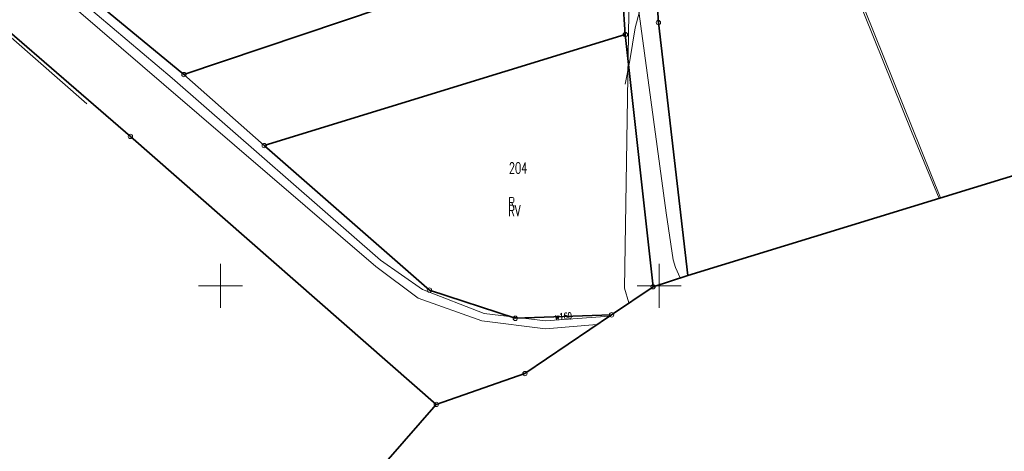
# Model space of a CAD drawing. Header units: metres. Extents: x 6496648 to 6497944, y 5962794 to 5963351.
# Tile 41 of 91: x 6497177 to 6497289, y 5962981 to 5963030. Entities that reach past the tile are written whole.
import ezdxf

# ---------------------------------------------------------------- set-up
doc = ezdxf.new("R2010")
doc.units = ezdxf.units.M
doc.header["$MEASUREMENT"] = 0
doc.layers.get('0').update_dxf_attribs({"color": 8, "linetype": 'CONTINUOUS', "lineweight": 13})
for name, color, linetype, lineweight in [('209_OPIS_KONTURU_KLASYFIKACYJNEGO', 8, 'CONTINUOUS', 13), ('210_OZNACZENIE_UzYTKU', 8, 'CONTINUOUS', 13), ('211_NR_DZIAlKI', 7, 'CONTINUOUS', 25), ('217_GRANICA_KONTURU_KLASYFIKCYJNEGO', 8, 'CONTINUOUS', 13), ('218_GRANICA_UzYTKU', 8, 'CONTINUOUS', 13), ('219_LINIA_GRANICY', 3, 'CONTINUOUS', 35), ('OGRODZENIE_TRWAlE__LINIA_', 8, 'CONTINUOUS', 13), ('PRZEWoD_ELEKTROENERGETYCZNY__LINIA_', 1, 'CONTINUOUS', 13), ('PRZEWoD_GAZOWY__LINIA_', 54, 'CONTINUOUS', 13), ('PRZEWoD_KANALIZACYJNY__LINIA_', 36, 'CONTINUOUS', 13), ('PRZEWoD_WODOCIaGOWY__LINIA_', 5, 'CONTINUOUS', 13), ('PRZEWoD_WODOCIaGOWY__LINIA__ATR1', 5, 'CONTINUOUS', 13), ('siatka', 8, 'CONTINUOUS', 13)]:
    doc.layers.add(name, color=color, linetype=linetype, lineweight=lineweight)
doc.styles.get("Standard").update_dxf_attribs({"font": 'simplex.shx'})

# ---------------------------------------------------------------- blocks, each defined once
blk = doc.blocks.new('GRO')
at = {"color": 0, "linetype": 'Continuous', "lineweight": 13}
blk.add_circle((0, 0), 0.1, dxfattribs=at)
blk = doc.blocks.new('GRT')
at = {"color": 0, "linetype": 'Continuous', "lineweight": 18}
blk.add_circle((0, 0), 0.5, dxfattribs=at)

msp = doc.modelspace()

# ---------------------------------------------------------------- linework, layer by layer
at = {"layer": '217_GRANICA_KONTURU_KLASYFIKCYJNEGO', "flags": 128}
for points in [[(6497170.56, 5963044.87), (6497195.83, 5963024.07)], [(6497195.83, 5963024.07), (6497245.32, 5963040.75)], [(6497189.73, 5963017.03), (6497167.46, 5963036.27)], [(6497249.65, 5963033.83), (6497249.92, 5963029.99)], [(6497249.92, 5963029.99), (6497253.28, 5963001.19)], [(6497246.15, 5963028.62), (6497204.98, 5963015.99)], [(6497249.31, 5962999.91), (6497246.15, 5963028.62)], [(6497253.28, 5963001.19), (6497343.29, 5963028.77)], [(6497224.6, 5962986.5), (6497189.73, 5963017.03)], [(6497204.98, 5963015.99), (6497223.82, 5962999.53)], [(6497244.58, 5962996.71), (6497249.31, 5962999.91)], [(6497223.82, 5962999.53), (6497233.6, 5962996.31)], [(6497233.6, 5962996.31), (6497244.58, 5962996.71)], [(6497211.54, 5962971.59), (6497224.6, 5962986.5)]]:
    msp.add_lwpolyline(points, dxfattribs=at)
at = {"layer": '218_GRANICA_UzYTKU', "flags": 128}
for points in [[(6497195.83, 5963024.07), (6497170.56, 5963044.87)], [(6497195.83, 5963024.07), (6497245.32, 5963040.75)], [(6497246.15, 5963028.62), (6497245.32, 5963040.75)], [(6497189.73, 5963017.03), (6497167.46, 5963036.27)], [(6497249.65, 5963033.83), (6497249.92, 5963029.99)], [(6497249.92, 5963029.99), (6497253.28, 5963001.19)], [(6497204.98, 5963015.99), (6497246.15, 5963028.62)], [(6497249.31, 5962999.91), (6497246.15, 5963028.62)], [(6497253.28, 5963001.19), (6497343.29, 5963028.77)], [(6497204.98, 5963015.99), (6497195.83, 5963024.07)], [(6497224.6, 5962986.5), (6497189.73, 5963017.03)], [(6497223.82, 5962999.53), (6497204.98, 5963015.99)], [(6497249.31, 5962999.91), (6497253.28, 5963001.19)], [(6497244.58, 5962996.71), (6497249.31, 5962999.91)], [(6497233.6, 5962996.31), (6497223.82, 5962999.53)], [(6497244.58, 5962996.71), (6497233.6, 5962996.31)], [(6497234.7, 5962990.02), (6497244.58, 5962996.71)], [(6497224.6, 5962986.5), (6497234.7, 5962990.02)], [(6497211.54, 5962971.59), (6497224.6, 5962986.5)]]:
    msp.add_lwpolyline(points, dxfattribs=at)
at = {"layer": '219_LINIA_GRANICY', "flags": 128}
for points in [[(6497195.83, 5963024.07), (6497170.56, 5963044.87)], [(6497245.32, 5963040.75), (6497195.83, 5963024.07)], [(6497246.15, 5963028.62), (6497245.32, 5963040.75)], [(6497189.73, 5963017.03), (6497167.46, 5963036.27)], [(6497249.92, 5963029.99), (6497249.65, 5963033.83)], [(6497253.28, 5963001.19), (6497249.92, 5963029.99)], [(6497246.15, 5963028.62), (6497204.98, 5963015.99)], [(6497246.15, 5963028.62), (6497249.31, 5962999.91)], [(6497343.29, 5963028.77), (6497253.28, 5963001.19)], [(6497204.98, 5963015.99), (6497195.83, 5963024.07)], [(6497224.6, 5962986.5), (6497189.73, 5963017.03)], [(6497223.82, 5962999.53), (6497204.98, 5963015.99)], [(6497253.28, 5963001.19), (6497249.31, 5962999.91)], [(6497244.58, 5962996.71), (6497249.31, 5962999.91)], [(6497233.6, 5962996.31), (6497223.82, 5962999.53)], [(6497244.58, 5962996.71), (6497233.6, 5962996.31)], [(6497244.58, 5962996.71), (6497234.7, 5962990.02)], [(6497234.7, 5962990.02), (6497224.6, 5962986.5)], [(6497224.6, 5962986.5), (6497211.54, 5962971.59)]]:
    msp.add_lwpolyline(points, dxfattribs=at)
at = {"layer": 'OGRODZENIE_TRWAlE__LINIA_', "flags": 128}
msp.add_lwpolyline([(6497184.77, 5963020.73), (6497176.15, 5963028.29), (6497167.64, 5963035.77), (6497161.89, 5963040.74), (6497159.64, 5963038.37)], dxfattribs=at)
at = {"layer": 'PRZEWoD_ELEKTROENERGETYCZNY__LINIA_', "flags": 128}
for points in [[(6497486.85, 5963134.14), (6497489.83, 5963133.98), (6497489.84, 5963134.39), (6497491.12, 5963135.66), (6497490.96, 5963137.82), (6497477.64, 5963133.07), (6497444.82, 5963122.94), (6497428.73, 5963117.78), (6497411.52, 5963111.48), (6497410.88, 5963110.06), (6497419.17, 5963085.79), (6497418.43, 5963084.91), (6497368.11, 5963067.51), (6497326.52, 5963052.82), (6497303.09, 5963044.9), (6497255.44, 5963037.56), (6497250.69, 5963036.83), (6497248.79, 5963035.15), (6497247.28, 5963029.41), (6497246.67, 5963025.67), (6497246.14, 5963022.99)], [(6497289.9, 5963057.19), (6497278.11, 5963055.46), (6497267.32, 5963054.18), (6497267.34, 5963053.89), (6497267.95, 5963044.81), (6497267.98, 5963044.39), (6497278.79, 5963017.57), (6497281.94, 5963009.97)], [(6497298.28, 5963042.49), (6497271.23, 5963037.68), (6497257.59, 5963035.25), (6497247.6, 5963031.84), (6497250.79, 5963008.31), (6497251.6, 5963002.97), (6497251.86, 5963002.1), (6497252.42, 5963000.92)]]:
    msp.add_lwpolyline(points, dxfattribs=at)
at = {"layer": 'PRZEWoD_GAZOWY__LINIA_', "flags": 128}
msp.add_lwpolyline([(6497282.09, 5963010.02), (6497268.12, 5963044.65), (6497268.1, 5963044.83), (6497267.42, 5963053.17)], dxfattribs=at)
at = {"layer": 'PRZEWoD_KANALIZACYJNY__LINIA_', "flags": 128}
msp.add_lwpolyline([(6497242.89, 5962995.59), (6497237.06, 5962995.11), (6497229.8, 5962996.03), (6497222.52, 5962998.61), (6497217.69, 5963002.2), (6497193.53, 5963022.93), (6497176.51, 5963037.58), (6497165.86, 5963045.88), (6497161.57, 5963050.12), (6497161.07, 5963050.78), (6497141.9, 5963057.15), (6497127.09, 5963061.96), (6497115.01, 5963065.87), (6497082.81, 5963079.21), (6497039.28, 5963096.48)], dxfattribs=at)
at = {"layer": 'PRZEWoD_WODOCIaGOWY__LINIA_', "flags": 128}
for points in [[(6497030.39, 5963101.05), (6497083.14, 5963080.09), (6497115.25, 5963066.66), (6497127.21, 5963062.69), (6497142.2, 5963057.92), (6497161.35, 5963051.48), (6497162.19, 5963050.87), (6497166.75, 5963046.04), (6497177.38, 5963038.11), (6497194.48, 5963023.68), (6497218.23, 5963002.93), (6497223.04, 5962999.58), (6497230.06, 5962996.85), (6497237.06, 5962996.03), (6497244.36, 5962996.55)], [(6497246.56, 5962998.06), (6497246.04, 5962999.73), (6497246.66, 5963038.26)]]:
    msp.add_lwpolyline(points, dxfattribs=at)
at = {"layer": 'siatka', "flags": 128}
for points in [[(6497200, 5962997.5), (6497200, 5963002.5)], [(6497250, 5962997.5), (6497250, 5963002.5)], [(6497197.5, 5963000), (6497202.5, 5963000)], [(6497247.5, 5963000), (6497252.5, 5963000)]]:
    msp.add_lwpolyline(points, dxfattribs=at)

# ---------------------------------------------------------------- block references
at = {"xscale": 0.5, "yscale": 0.5, "zscale": 0.5}
for name, p in [('GRT', (6497249.92, 5963029.99)), ('GRT', (6497246.15, 5963028.62)), ('GRT', (6497195.83, 5963024.07)), ('GRT', (6497189.73, 5963017.03)), ('GRT', (6497204.98, 5963015.99)), ('GRO', (6497253.28, 5963001.19)), ('GRT', (6497249.31, 5962999.91)), ('GRT', (6497223.82, 5962999.53)), ('GRT', (6497233.6, 5962996.31)), ('GRT', (6497244.58, 5962996.71)), ('GRT', (6497234.7, 5962990.02)), ('GRT', (6497224.6, 5962986.5))]:
    msp.add_blockref(name, p, dxfattribs=at)

# ---------------------------------------------------------------- texts
at = {"layer": '209_OPIS_KONTURU_KLASYFIKACYJNEGO', "width": 0.66}
msp.add_text('RV', height=1.25, dxfattribs=at).set_placement((6497232.82, 5963007.94))
at = {"layer": '210_OZNACZENIE_UzYTKU', "width": 0.66}
msp.add_text('R', height=1.25, dxfattribs=at).set_placement((6497232.82, 5963008.84))
at = {"layer": '211_NR_DZIAlKI', "width": 0.66}
msp.add_text('204', height=1.25, dxfattribs=at).set_placement((6497232.87, 5963012.81))
at = {"layer": 'PRZEWoD_WODOCIaGOWY__LINIA__ATR1', "width": 0.66}
msp.add_text('w160', height=0.75, rotation=4.1, dxfattribs=at).set_placement((6497238.15, 5962996.11))

doc.saveas('drawing.dxf')
